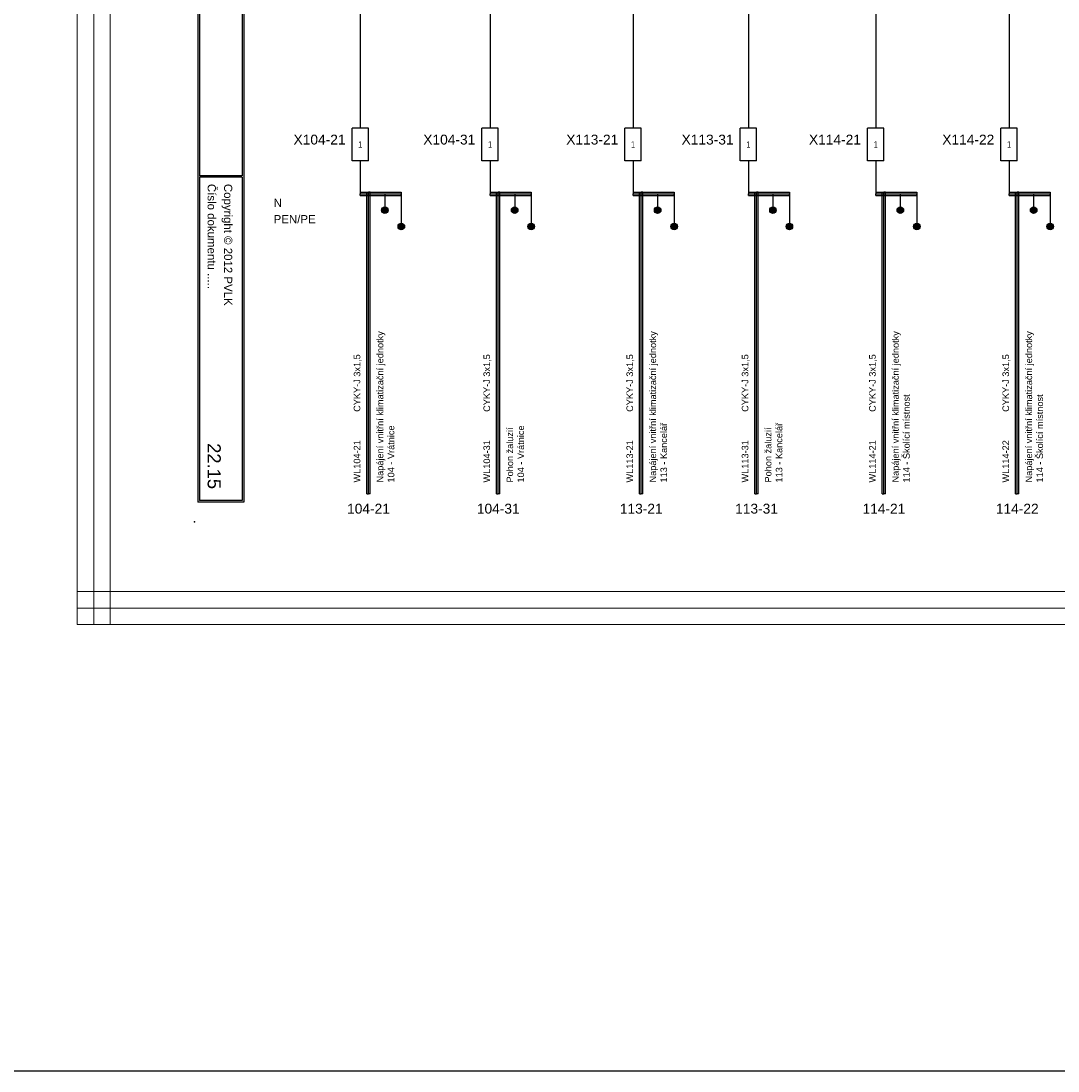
# Model space of a CAD drawing. Extents: x -9683 to -1855, y 4058 to 4698.
# Tile 47 of 50: x -2463 to -2147, y 4058 to 4378. Entities that reach past the tile are written whole.
import ezdxf
from ezdxf.enums import TextEntityAlignment as Align

# ---------------------------------------------------------------- set-up
doc = ezdxf.new("R2010")
doc.units = 0
doc.header["$MEASUREMENT"] = 0
for name, color, linetype in [('1-KRESBA', 7, 'Continuous'), ('__Bílá', 7, 'Continuous'), ('__Rudá 010', 10, 'Continuous'), ('__Svmodrá', 4, 'Continuous'), ('__Vínová 220', 220, 'Continuous'), ('__Zelená', 3, 'Continuous'), ('__Černá 250', 7, 'Continuous')]:
    doc.layers.add(name, color=color, linetype=linetype)
doc.styles.add('Arial', font='arial.ttf')
doc.styles.add('GENERATED_STYLE_1', font='arial.ttf')

# ---------------------------------------------------------------- blocks, each defined once
blk = doc.blocks.new('BLK_Razítko_malé_pro_rozváděče')
at = {"layer": '__Bílá'}
for p, q in [((15, -1), (15, -20)), ((15, -1), (294, -1)), ((15.5, -1.5), (15.5, -19.5)), ((15.5, -1.5), (184.5, -1.5)), ((184.5, -1.5), (184.5, -19.5)), ((185, -1.5), (185, -19.5)), ((185, -1.5), (293.5, -1.5)), ((293.5, -19.5), (293.5, -1.5)), ((294, -20), (294, -1)), ((15, -20), (294, -20)), ((15.5, -19.5), (184.5, -19.5)), ((185, -19.5), (293.5, -19.5)), ((15, -405), (15, -419)), ((15, -405), (294, -405)), ((15.5, -405.5), (15.5, -418.5)), ((15.5, -405.5), (194.5, -405.5)), ((194.5, -405.5), (194.5, -418.5)), ((195, -405.5), (195, -418.5)), ((195, -405.5), (293.5, -405.5)), ((293.5, -405.5), (293.5, -418.5)), ((294, -405), (294, -419)), ((15, -419), (294, -419)), ((15.5, -418.5), (194.5, -418.5)), ((195, -418.5), (293.5, -418.5))]:
    blk.add_line(p, q, dxfattribs=at)
for p in [(0, 0), (300, 0), (0, -420), (300, -420)]:
    blk.add_point(p, dxfattribs=at)
at = {"layer": '__Bílá', "style": 'Arial'}
for s, height, p in [('-', 3, (38, -7)), ('Dokument', 2.5, (187, -7)), ('-', 3, (210.5, -7)), ('SO/PS', 2.5, (17.5, -12)), ('Vypracoval', 2.5, (187, -12)), ('-', 3, (38, -12)), ('-', 3, (210.5, -12)), ('Investor', 2.5, (17.5, -17)), ('-', 3, (38, -17)), ('Datum', 2.5, (187, -17)), ('-', 3, (210.5, -17)), ('PVLK PROJECT s.r.o. , Langrova 195/33,  787 01 Šumperk', 2.5, (17.5, -411)), ('Copyright © 2012 PVLK', 2.5, (197, -411)), ('Telefon: 773 836 685, mobil: 777 848 204, e-mail: %%Upavelka@pvlk.cz', 2.5, (17.5, -416)), ('Číslo dokumentu .....', 2.5, (197, -416))]:
    blk.add_text(s, height=height, dxfattribs=at).set_placement(p)
at = {"layer": '__Vínová 220', "char_height": 2.5, "attachment_point": 7, "style": 'Arial'}
for s, insert in [('715 0908', (17.5, -7)), ('Rozšíření výrobního areálu firmy PLASTKON PRODUCT, S.R.O.', (42.5, -7.75)), ('R1 – Rozváděč administrativní části 1NP', (215, -7.75)), ('SO 02 - Novostavba skladovací haly s administrativní budovou', (42.5, -12.75)), ('Miroslav Pavelka', (215, -12.75)), ('Plastkon product, s.r.o., Hlavní 147, Mikulovice 790 84', (42.5, -17.75)), ('06/2016', (215, -17.75))]:
    blk.add_mtext(s, dxfattribs=dict(at, insert=insert))
at = {"layer": '__Vínová 220', "style": 'Arial'}
blk.add_attdef('ČÍSLO', text='', height=4, dxfattribs=at).set_placement((290, -416), align=Align.RIGHT)
blk = doc.blocks.new('v0109A01')
at = {"color": 0}
for p, q in [((0, 0), (0, 10)), ((5, 10), (0, 10)), ((5, 0), (5, 10)), ((5, 0), (0, 0))]:
    blk.add_line(p, q, dxfattribs=at)
at = {"color": 0, "style": 'Arial'}
blk.add_attdef('POPIS', text='', height=3, dxfattribs=at).set_placement((-2, 5), align=Align.RIGHT)
at = {"color": 0, "style": 'Arial', "width": 0.8}
blk.add_attdef('S1', text='', height=2, dxfattribs=at).set_placement((2.5, 5), align=Align.MIDDLE)
blk = doc.blocks.new('V0085A01')
h = blk.add_hatch(color=256)
edge = h.paths.add_edge_path()
edge.add_arc((0, 0), 1, 0, 360)
blk.add_circle((0, 0), 1)

msp = doc.modelspace()

# ---------------------------------------------------------------- linework, layer by layer
at = {"layer": '1-KRESBA'}
for p, q in [((-2359.51, 4455.03), (-2359.51, 4345)), ((-2319.97, 4455.03), (-2319.97, 4345)), ((-2276.4, 4455.03), (-2276.4, 4345)), ((-2241.26, 4455.03), (-2241.26, 4345)), ((-2202.45, 4455.03), (-2202.45, 4345)), ((-2161.82, 4455.03), (-2161.82, 4345)), ((-2359.51, 4335), (-2359.51, 4325)), ((-2319.97, 4335), (-2319.97, 4325)), ((-2276.4, 4335), (-2276.4, 4325)), ((-2241.26, 4335), (-2241.26, 4325)), ((-2202.45, 4335), (-2202.45, 4325)), ((-2161.82, 4335), (-2161.82, 4325)), ((-2359.51, 4325.5), (-2359.51, 4325)), ((-2359.51, 4325.5), (-2347.01, 4325.5)), ((-2359.51, 4324.5), (-2359.51, 4325)), ((-2359.51, 4325), (-2347.01, 4325)), ((-2359.51, 4324.5), (-2347.01, 4324.5)), ((-2357.51, 4233.53), (-2357.51, 4325.5)), ((-2357.51, 4325.5), (-2357.01, 4325.5)), ((-2357.01, 4233.53), (-2357.01, 4325.5)), ((-2356.51, 4325.5), (-2357.01, 4325.5)), ((-2356.51, 4233.53), (-2356.51, 4325.5)), ((-2352.01, 4325), (-2352.01, 4320)), ((-2347.01, 4325.5), (-2347.01, 4325)), ((-2347.01, 4324.5), (-2347.01, 4325)), ((-2347.01, 4325), (-2347.01, 4315)), ((-2319.97, 4325.5), (-2319.97, 4325)), ((-2319.97, 4325.5), (-2307.47, 4325.5)), ((-2319.97, 4324.5), (-2319.97, 4325)), ((-2319.97, 4325), (-2307.47, 4325)), ((-2319.97, 4324.5), (-2307.47, 4324.5)), ((-2317.97, 4233.53), (-2317.97, 4325.5)), ((-2317.97, 4325.5), (-2317.47, 4325.5)), ((-2317.47, 4233.53), (-2317.47, 4325.5)), ((-2316.97, 4325.5), (-2317.47, 4325.5)), ((-2316.97, 4233.53), (-2316.97, 4325.5)), ((-2312.47, 4325), (-2312.47, 4320)), ((-2307.47, 4325.5), (-2307.47, 4325)), ((-2307.47, 4324.5), (-2307.47, 4325)), ((-2307.47, 4325), (-2307.47, 4315)), ((-2276.4, 4325.5), (-2276.4, 4325)), ((-2276.4, 4325.5), (-2263.9, 4325.5)), ((-2276.4, 4324.5), (-2276.4, 4325)), ((-2276.4, 4325), (-2263.9, 4325)), ((-2276.4, 4324.5), (-2263.9, 4324.5)), ((-2274.4, 4233.53), (-2274.4, 4325.5)), ((-2274.4, 4325.5), (-2273.9, 4325.5)), ((-2273.9, 4233.53), (-2273.9, 4325.5)), ((-2273.4, 4325.5), (-2273.9, 4325.5)), ((-2273.4, 4233.53), (-2273.4, 4325.5)), ((-2268.9, 4325), (-2268.9, 4320)), ((-2263.9, 4325.5), (-2263.9, 4325)), ((-2263.9, 4324.5), (-2263.9, 4325)), ((-2263.9, 4325), (-2263.9, 4315)), ((-2241.26, 4325.5), (-2241.26, 4325)), ((-2241.26, 4325.5), (-2228.76, 4325.5)), ((-2241.26, 4324.5), (-2241.26, 4325)), ((-2241.26, 4325), (-2228.76, 4325)), ((-2241.26, 4324.5), (-2228.76, 4324.5)), ((-2239.26, 4233.53), (-2239.26, 4325.5)), ((-2239.26, 4325.5), (-2238.76, 4325.5)), ((-2238.76, 4233.53), (-2238.76, 4325.5)), ((-2238.26, 4325.5), (-2238.76, 4325.5)), ((-2238.26, 4233.53), (-2238.26, 4325.5)), ((-2233.76, 4325), (-2233.76, 4320)), ((-2228.76, 4325.5), (-2228.76, 4325)), ((-2228.76, 4324.5), (-2228.76, 4325)), ((-2228.76, 4325), (-2228.76, 4315)), ((-2202.45, 4325.5), (-2202.45, 4325)), ((-2202.45, 4325.5), (-2189.95, 4325.5)), ((-2202.45, 4324.5), (-2202.45, 4325)), ((-2202.45, 4325), (-2189.95, 4325)), ((-2202.45, 4324.5), (-2189.95, 4324.5)), ((-2200.45, 4233.53), (-2200.45, 4325.5)), ((-2200.45, 4325.5), (-2199.95, 4325.5)), ((-2199.95, 4233.53), (-2199.95, 4325.5)), ((-2199.45, 4325.5), (-2199.95, 4325.5)), ((-2199.45, 4233.53), (-2199.45, 4325.5)), ((-2194.95, 4325), (-2194.95, 4320)), ((-2189.95, 4325.5), (-2189.95, 4325)), ((-2189.95, 4324.5), (-2189.95, 4325)), ((-2189.95, 4325), (-2189.95, 4315)), ((-2161.82, 4325.5), (-2161.82, 4325)), ((-2161.82, 4325.5), (-2149.32, 4325.5)), ((-2161.82, 4324.5), (-2161.82, 4325)), ((-2161.82, 4325), (-2149.32, 4325)), ((-2161.82, 4324.5), (-2149.32, 4324.5)), ((-2159.82, 4233.53), (-2159.82, 4325.5)), ((-2159.82, 4325.5), (-2159.32, 4325.5)), ((-2159.32, 4233.53), (-2159.32, 4325.5)), ((-2158.82, 4325.5), (-2159.32, 4325.5)), ((-2158.82, 4233.53), (-2158.82, 4325.5)), ((-2154.32, 4325), (-2154.32, 4320)), ((-2149.32, 4325.5), (-2149.32, 4325)), ((-2149.32, 4324.5), (-2149.32, 4325)), ((-2149.32, 4325), (-2149.32, 4315)), ((-2357.51, 4233.53), (-2357.01, 4233.53)), ((-2356.51, 4233.53), (-2357.01, 4233.53)), ((-2317.97, 4233.53), (-2317.47, 4233.53)), ((-2316.97, 4233.53), (-2317.47, 4233.53)), ((-2274.4, 4233.53), (-2273.9, 4233.53)), ((-2273.4, 4233.53), (-2273.9, 4233.53)), ((-2239.26, 4233.53), (-2238.76, 4233.53)), ((-2238.26, 4233.53), (-2238.76, 4233.53)), ((-2200.45, 4233.53), (-2199.95, 4233.53)), ((-2199.45, 4233.53), (-2199.95, 4233.53)), ((-2159.82, 4233.53), (-2159.32, 4233.53)), ((-2158.82, 4233.53), (-2159.32, 4233.53))]:
    msp.add_line(p, q, dxfattribs=at)
at = {"layer": '1-KRESBA', "color": 3}
msp.add_lwpolyline([(-9683.45, 4697.61), (-1855.12, 4697.61), (-1855.12, 4057.66), (-9683.45, 4057.66)], close=True, dxfattribs=at)
at = {"layer": '__Vínová 220', "lineweight": 0}
for p, q in [((-2445.74, 4193.74), (-2445.74, 4559.82)), ((-2440.74, 4193.74), (-2440.74, 4559.82)), ((-2435.74, 4193.74), (-2435.74, 4559.82)), ((-2445.74, 4203.74), (-2445.74, 4198.74)), ((-2445.74, 4203.74), (-1949.34, 4203.74)), ((-2445.74, 4193.74), (-2445.74, 4198.74)), ((-2445.74, 4198.74), (-1949.34, 4198.74)), ((-2445.74, 4193.74), (-1949.34, 4193.74)), ((-2445.74, 4193.74), (-2440.74, 4193.74)), ((-2435.74, 4193.74), (-2440.74, 4193.74))]:
    msp.add_line(p, q, dxfattribs=at)

# ---------------------------------------------------------------- block references
at = {"color": 250, "linetype": 'Continuous'}
for p in [(-2352.01, 4320), (-2312.47, 4320), (-2268.9, 4320), (-2233.76, 4320), (-2194.95, 4320), (-2154.32, 4320), (-2347.01, 4315), (-2307.47, 4315), (-2263.9, 4315), (-2228.76, 4315), (-2189.95, 4315), (-2149.32, 4315)]:
    msp.add_blockref('V0085A01', p, dxfattribs=at)
at = {"layer": '1-KRESBA', "rotation": 270}
msp.add_blockref('BLK_Razítko_malé_pro_rozváděče', (-1990.03, 4525), dxfattribs=at).add_auto_attribs({'ČÍSLO': '22.15'})
at = {"layer": '__Černá 250'}
for p, values in [((-2362.01, 4335), {'POPIS': 'X104-21', 'S1': '1'}), ((-2322.47, 4335), {'POPIS': 'X104-31', 'S1': '1'}), ((-2278.9, 4335), {'POPIS': 'X113-21', 'S1': '1'}), ((-2243.76, 4335), {'POPIS': 'X113-31', 'S1': '1'}), ((-2204.95, 4335), {'POPIS': 'X114-21', 'S1': '1'}), ((-2164.32, 4335), {'POPIS': 'X114-22', 'S1': '1'})]:
    msp.add_blockref('v0109A01', p, dxfattribs=at).add_auto_attribs(values)

# ---------------------------------------------------------------- texts
at = {"layer": '__Rudá 010', "style": 'Arial'}
for s, p in [('CYKY-J 3x1,5', (-2359.51, 4258.53)), ('CYKY-J 3x1,5', (-2319.97, 4258.53)), ('CYKY-J 3x1,5', (-2276.4, 4258.53)), ('CYKY-J 3x1,5', (-2241.26, 4258.53)), ('CYKY-J 3x1,5', (-2202.45, 4258.53)), ('CYKY-J 3x1,5', (-2161.82, 4258.53)), ('WL104-21', (-2359.51, 4237)), ('WL104-31', (-2319.97, 4237)), ('WL113-21', (-2276.4, 4237)), ('WL113-31', (-2241.26, 4237)), ('WL114-21', (-2202.45, 4237)), ('WL114-22', (-2161.82, 4237))]:
    msp.add_text(s, height=2, rotation=90, dxfattribs=at).set_placement(p)
at = {"layer": '__Rudá 010', "style": 'GENERATED_STYLE_1'}
for s, p in [('104-21', (-2357.01, 4227.53)), ('104-31', (-2317.47, 4227.53)), ('113-21', (-2273.9, 4227.53)), ('113-31', (-2238.76, 4227.53)), ('114-21', (-2199.95, 4227.53)), ('114-22', (-2159.32, 4227.53))]:
    msp.add_text(s, height=3, dxfattribs=at).set_placement(p, align=Align.CENTER)
at = {"layer": '__Rudá 010', "char_height": 2, "width": 62.8406, "attachment_point": 1, "rotation": 90, "style": 'Arial'}
for s, insert in [('Napájení vnitřní klimatizační jednotky\\P104 - Vrátnice', (-2354.48, 4237)), ('Napájení vnitřní klimatizační jednotky\\P113 - Kancelář', (-2271.37, 4237)), ('Napájení vnitřní klimatizační jednotky\\P114 - Školící místnost', (-2197.42, 4237)), ('Napájení vnitřní klimatizační jednotky\\P114 - Školící místnost', (-2156.79, 4237)), ('Pohon žaluzií\\P113 - Kancelář', (-2236.23, 4237)), ('Pohon žaluzií\\P104 - Vrátnice', (-2314.94, 4237))]:
    msp.add_mtext(s, dxfattribs=dict(at, insert=insert))
at = {"layer": '__Svmodrá', "linetype": 'Continuous', "style": 'Arial'}
msp.add_text('N', height=2.5, dxfattribs=at).set_placement((-2385.92, 4321))
at = {"layer": '__Zelená', "linetype": 'Continuous', "style": 'Arial'}
msp.add_text('PEN/PE', height=2.5, dxfattribs=at).set_placement((-2385.92, 4316))

doc.saveas('drawing.dxf')
